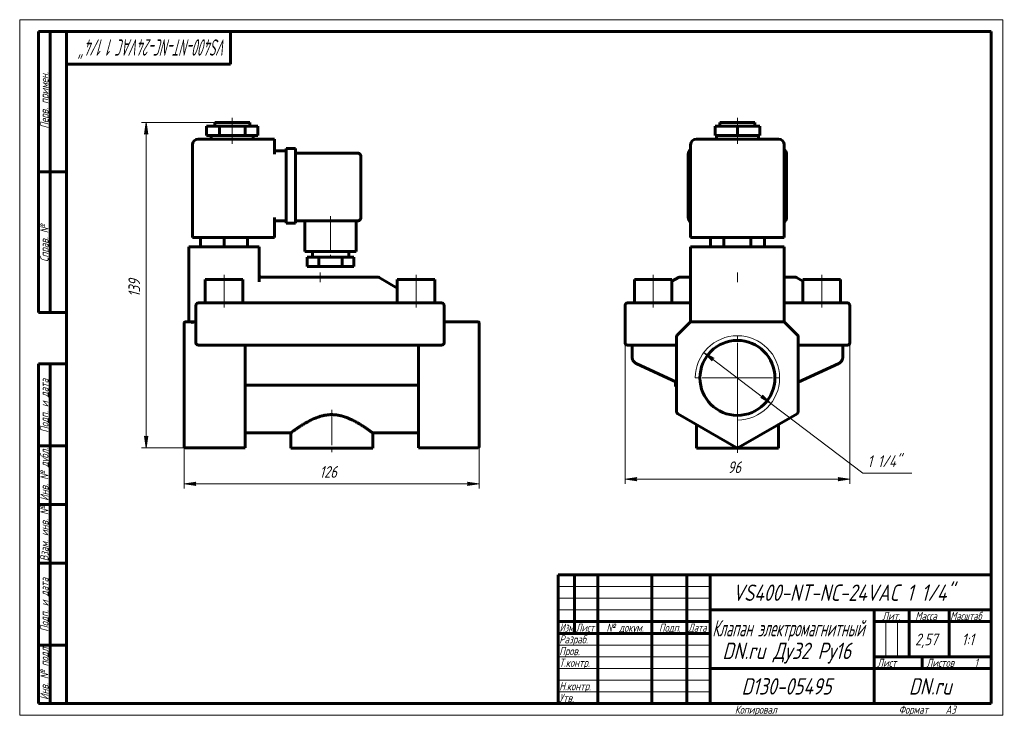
# Model space of a CAD drawing. Header units: millimetres. Extents: x 0 to 421, y 0 to 297.
import ezdxf

# ---------------------------------------------------------------- set-up
doc = ezdxf.new("R2010")
doc.units = ezdxf.units.MM
for name, pattern in [('K5LT_AXLED', [19.5, 15, -1.5, 1.5, -1.5]), ('K5LT_BASIC', [0]), ('K5LT_THIN', [0])]:
    doc.linetypes.add(name, pattern=pattern)
doc.layers.add('Системный слой', color=7, linetype='Continuous')
doc.layers.add('Системный слой (1)', color=251, linetype='Continuous', true_color=0x6c6c6c)
doc.styles.add('KDIMTEXTSTYLE', font='GOST_AU.SHX', dxfattribs={"width": 0.96, "oblique": 15, "height": 5})
doc.styles.add('KTEXTSTYLE', font='GOST_AU.SHX', dxfattribs={"width": 0.96, "height": 5})
doc.dimstyles.new('KDIMSTYLE (1.00)', dxfattribs={"dimtxt": 5, "dimasz": 1, "dimexe": 2, "dimexo": 0, "dimgap": 1, "dimtad": 1, "dimtxsty": 'KDIMTEXTSTYLE', "dimsah": 1, "dimcen": 0, "dimdle": 1, "dimadec": 0, "dimazin": 0, "dimtfac": 0.667, "dimtmove": 0, "dimatfit": 3, "dimfxl": 1, "dimtvp": 1, "dimtolj": 1, "dimtzin": 0, "dimarcsym": 0})

# ---------------------------------------------------------------- blocks, each defined once
blk = doc.blocks.new('U0')
at = {"layer": 'Системный слой (1)', "color": 150, "linetype": 'K5LT_BASIC', "lineweight": 60, "true_color": 0x0080ff}
for p, q in [((331.83, 186.93), (334.6, 185.33)), ((350.6, 176.1), (350.66, 176.07))]:
    blk.add_line(p, q, dxfattribs=at)
blk = doc.blocks.new('U1')
at = {"layer": 'Системный слой (1)', "color": 150, "linetype": 'K5LT_BASIC', "lineweight": 60, "true_color": 0x0080ff}
for p, q in [((281.37, 186.93), (278.6, 185.33)), ((262.6, 176.1), (262.55, 176.07))]:
    blk.add_line(p, q, dxfattribs=at)
blk = doc.blocks.new('U2')
at = {"layer": 'Системный слой (1)', "color": 150, "linetype": 'K5LT_BASIC', "lineweight": 60, "true_color": 0x0080ff}
for p, q in [((286.6, 187.07), (282.05, 187.07)), ((331.33, 187.07), (326.6, 187.07))]:
    blk.add_line(p, q, dxfattribs=at)
blk = doc.blocks.new('U3')
at = {"layer": 'Системный слой (1)', "color": 150, "linetype": 'K5LT_BASIC', "lineweight": 60, "true_color": 0x0080ff}
for q in [(326.6, 168.07), (326.9, 167.77)]:
    blk.add_line((326.6, 168.07), q, dxfattribs=at)
blk = doc.blocks.new('U4')
at = {"layer": 'Системный слой (1)', "color": 150, "linetype": 'K5LT_BASIC', "lineweight": 60, "true_color": 0x0080ff}
for p, q in [((286.4, 167.86), (286.36, 167.82)), ((286.46, 167.92), (286.45, 167.91))]:
    blk.add_line(p, q, dxfattribs=at)
blk = doc.blocks.new('D0')
at = {"layer": 'Системный слой (1)'}
for points in [[(263.1, 100.82), (263.6, 101.48), (258.6, 100.82), (263.6, 100.17)], [(354.6, 100.82), (349.6, 101.48), (350.1, 100.82), (349.6, 100.17)]]:
    blk.add_hatch(color=7, dxfattribs=at).paths.add_polyline_path(points)
at = {"layer": 'Системный слой (1)', "color": 7, "linetype": 'K5LT_THIN', "lineweight": 18}
for p, q in [((354.6, 167.07), (354.6, 98.82)), ((258.6, 163.28), (258.6, 98.82)), ((258.6, 100.82), (263.6, 101.48)), ((263.6, 101.48), (263.1, 100.82)), ((350.1, 100.82), (349.6, 101.48)), ((349.6, 101.48), (354.6, 100.82)), ((263.6, 100.17), (258.6, 100.82)), ((263.1, 100.82), (263.6, 100.17)), ((354.6, 100.82), (349.6, 100.17)), ((349.6, 100.17), (350.1, 100.82))]:
    blk.add_line(p, q, dxfattribs=at)
blk.add_wipeout([(302.45, 101.82), (302.45, 109.21), (310.42, 109.21), (310.42, 101.82)]).dxf.layer = 'Системный слой (1)'
blk.add_line((258.6, 100.82), (354.6, 100.82), dxfattribs=at)
at = {"layer": 'Системный слой (1)', "color": 7, "insert": (302.45, 108.41), "char_height": 5, "attachment_point": 1, "style": 'KTEXTSTYLE'}
blk.add_mtext('\\H5.0;\\W1.000;\\Q15;\\Q15;\\W0.965;96', dxfattribs=at)
blk = doc.blocks.new('KDIMARROW_01')
at = {"layer": 'Системный слой'}
blk.add_hatch(color=0, dxfattribs=at).paths.add_polyline_path([(0, 0), (-5, 0.66), (-4.5, 0), (-5, -0.66)])
at = {"layer": 'Системный слой', "color": 0, "linetype": 'K5LT_THIN', "lineweight": 18}
for p, q in [((-4.5, 0), (-5, 0.66)), ((-5, 0.66), (0, 0)), ((0, 0), (-5, -0.66)), ((-5, -0.66), (-4.5, 0))]:
    blk.add_line(p, q, dxfattribs=at)
at = {"layer": 'Системный слой (1)', "color": 0, "linetype": 'K5LT_THIN', "lineweight": 18}
blk.add_line((70.29, 144.07), (69.29, 144.07), dxfattribs=at)
blk = doc.blocks.new('D1')
at = {"layer": 'Системный слой (1)'}
for points in [[(296.65, 152.45), (292.26, 154.95), (295.85, 151.4), (295.85, 152.23)], [(320.94, 133.18), (317.36, 136.73), (317.36, 135.9), (316.56, 135.68)]]:
    blk.add_hatch(color=7, dxfattribs=at).paths.add_polyline_path(points)
at = {"layer": 'Системный слой (1)', "color": 7, "linetype": 'K5LT_THIN', "lineweight": 18}
for p, q in [((292.26, 154.95), (296.65, 152.45)), ((295.85, 151.4), (292.26, 154.95)), ((292.26, 154.95), (320.94, 133.18)), ((296.65, 152.45), (295.85, 152.23)), ((295.85, 152.23), (295.85, 151.4)), ((316.56, 135.68), (317.36, 135.9)), ((320.94, 133.18), (316.56, 135.68)), ((317.36, 135.9), (317.36, 136.73)), ((317.36, 136.73), (320.94, 133.18))]:
    blk.add_line(p, q, dxfattribs=at)
blk.add_wipeout([(362.17, 104.41), (362.17, 111.79), (378.4, 111.79), (378.4, 104.41)]).dxf.layer = 'Системный слой (1)'
for p, q in [((320.94, 133.18), (360.17, 103.41)), ((360.17, 103.41), (381.07, 103.41))]:
    blk.add_line(p, q, dxfattribs=at)
at = {"layer": 'Системный слой (1)', "color": 7, "insert": (362.17, 111), "char_height": 5, "attachment_point": 1, "style": 'KTEXTSTYLE'}
blk.add_mtext('\\H5.0;\\W1.000;\\Q15;\\Q15;\\W0.965;1 1/4"', dxfattribs=at)
blk = doc.blocks.new('U5')
at = {"layer": 'Системный слой (1)', "color": 30, "linetype": 'K5LT_AXLED', "lineweight": 18, "true_color": 0xff8000}
for q in [(306.6, 162.07), (288.6, 144.07), (324.6, 144.07), (306.6, 126.07)]:
    blk.add_line((306.6, 144.07), q, dxfattribs=at)
blk = doc.blocks.new('U6')
at = {"layer": 'Системный слой (1)', "color": 150, "linetype": 'K5LT_BASIC', "lineweight": 60, "true_color": 0x0080ff}
for p, q in [((102.45, 187.51), (102.29, 188.05)), ((102.87, 187.14), (102.45, 187.51)), ((103.43, 187.06), (102.87, 187.14))]:
    blk.add_line(p, q, dxfattribs=at)
blk = doc.blocks.new('U7')
at = {"layer": 'Системный слой (1)', "color": 150, "linetype": 'K5LT_BASIC', "lineweight": 60, "true_color": 0x0080ff}
for p, q in [((96.29, 120.57), (115.79, 120.57)), ((150.79, 120.57), (170.29, 120.57))]:
    blk.add_line(p, q, dxfattribs=at)
blk = doc.blocks.new('U8')
at = {"layer": 'Системный слой (1)', "color": 150, "linetype": 'K5LT_BASIC', "lineweight": 60, "true_color": 0x0080ff}
for p, q in [((102.29, 188.05), (102.29, 188.02)), ((102.29, 188.02), (102.3, 187.99)), ((102.3, 187.99), (102.3, 187.97))]:
    blk.add_line(p, q, dxfattribs=at)
blk = doc.blocks.new('D2')
at = {"layer": 'Системный слой (1)'}
for points in [[(70.29, 98.82), (75.29, 99.48), (74.79, 98.82), (75.29, 98.17)], [(191.29, 98.17), (196.29, 98.82), (191.29, 99.48), (191.79, 98.82)]]:
    blk.add_hatch(color=7, dxfattribs=at).paths.add_polyline_path(points)
at = {"layer": 'Системный слой (1)', "color": 7, "linetype": 'K5LT_THIN', "lineweight": 18}
for p, q in [((70.29, 129.84), (70.29, 96.82)), ((196.29, 129.65), (196.29, 96.82)), ((70.29, 98.82), (75.29, 99.48)), ((75.29, 98.17), (70.29, 98.82)), ((75.29, 99.48), (74.79, 98.82)), ((74.79, 98.82), (75.29, 98.17)), ((191.79, 98.82), (191.29, 99.48)), ((191.29, 99.48), (196.29, 98.82)), ((196.29, 98.82), (191.29, 98.17)), ((191.29, 98.17), (191.79, 98.82))]:
    blk.add_line(p, q, dxfattribs=at)
blk.add_wipeout([(128.08, 99.82), (128.08, 107.21), (138.09, 107.21), (138.09, 99.82)]).dxf.layer = 'Системный слой (1)'
blk.add_line((70.29, 98.82), (196.29, 98.82), dxfattribs=at)
at = {"layer": 'Системный слой (1)', "color": 7, "insert": (128.08, 106.41), "char_height": 5, "attachment_point": 1, "style": 'KTEXTSTYLE'}
blk.add_mtext('\\H5.0;\\W1.000;\\Q15;\\Q15;\\W0.965;126', dxfattribs=at)
blk = doc.blocks.new('D3')
at = {"layer": 'Системный слой (1)'}
for points in [[(54.69, 248.07), (54.03, 253.07), (53.37, 248.07), (54.03, 248.57)], [(54.03, 114.22), (54.69, 119.22), (54.03, 118.72), (53.37, 119.22)]]:
    blk.add_hatch(color=7, dxfattribs=at).paths.add_polyline_path(points)
at = {"layer": 'Системный слой (1)', "color": 7, "linetype": 'K5LT_THIN', "lineweight": 18}
for p, q in [((83.29, 253.07), (52.03, 253.07)), ((53.37, 248.07), (54.03, 253.07)), ((54.03, 253.07), (54.69, 248.07)), ((54.03, 248.57), (53.37, 248.07)), ((54.69, 248.07), (54.03, 248.57)), ((54.03, 114.22), (53.37, 119.22)), ((53.37, 119.22), (54.03, 118.72)), ((54.03, 118.72), (54.69, 119.22)), ((54.69, 119.22), (54.03, 114.22)), ((73.6, 114.22), (52.03, 114.22))]:
    blk.add_line(p, q, dxfattribs=at)
blk.add_wipeout([(53.03, 178.63), (45.65, 178.63), (45.65, 188.25), (53.03, 188.25)]).dxf.layer = 'Системный слой (1)'
blk.add_line((54.03, 253.07), (54.03, 114.22), dxfattribs=at)
at = {"layer": 'Системный слой (1)', "color": 7, "insert": (46.45, 178.63), "char_height": 5, "attachment_point": 1, "rotation": 90, "style": 'KTEXTSTYLE'}
blk.add_mtext('\\H5.0;\\W1.000;\\Q15;\\Q15;\\W0.965;139', dxfattribs=at)
blk = doc.blocks.new('U9')
at = {"color": 7, "linetype": 'K5LT_THIN', "lineweight": 18}
for p, q in [((0, 0), (0, 297)), ((0, 297), (420, 297)), ((420, 297), (420, 0)), ((230, 55), (295, 55)), ((230, 50), (295, 50)), ((230, 45), (295, 45)), ((369.96, 25), (369.96, 40)), ((374.98, 25), (374.98, 40)), ((230, 30), (295, 30)), ((230, 25), (295, 25)), ((230, 20), (295, 20)), ((230, 15), (295, 15)), ((230, 10), (295, 10)), ((420, 0), (0, 0))]:
    blk.add_line(p, q, dxfattribs=at)
at = {"color": 150, "linetype": 'K5LT_BASIC', "lineweight": 60, "true_color": 0x0080ff}
for p, q in [((8, 172), (8, 292)), ((20, 292), (8, 292)), ((13, 172), (13, 292)), ((20, 5), (20, 292)), ((20, 292), (415, 292)), ((90, 292), (90, 278)), ((415, 292), (415, 5)), ((90, 278), (20, 278)), ((20, 232), (8, 232)), ((20, 172), (8, 172)), ((8, 5), (8, 150)), ((20, 150), (8, 150)), ((13, 5), (13, 150)), ((20, 115), (8, 115)), ((20, 90), (8, 90)), ((20, 65), (8, 65)), ((230, 60), (415, 60)), ((230, 5), (230, 60)), ((237, 35), (237, 60)), ((247, 5), (247, 60)), ((270, 5), (270, 60)), ((285, 5), (285, 60)), ((295, 5), (295, 60)), ((295, 45), (415, 45)), ((365, 5), (365, 45)), ((380, 25), (380, 45)), ((397, 25), (397, 45)), ((230, 40), (295, 40)), ((365, 40), (380, 40)), ((380, 40), (415, 40)), ((230, 35), (295, 35)), ((20, 30), (8, 30)), ((365, 25), (415, 25)), ((385.57, 20), (385.57, 25)), ((295, 20), (365, 20)), ((365, 20), (415, 20)), ((20, 5), (8, 5)), ((415, 5), (20, 5))]:
    blk.add_line(p, q, dxfattribs=at)
at = {"color": 7, "attachment_point": 1, "style": 'KTEXTSTYLE'}
for s, insert, char_height, rotation in [('\\H5.0;\\W1.000;\\Q15;\\Q15;\\W0.630;\\H7.00;VS400-NT-NC-24VAC 1 1/4"', (88.56, 281.64), 7, 180), ('\\H5.0;\\W1.000;\\Q15;\\Q15;\\W0.965;\\H3.50;Перв. примен.', (8.82, 250.52), 3.5, 90), ('\\H5.0;\\W1.000;\\Q15;\\Q15;\\W0.965;\\H3.50;Справ. №', (8.82, 193.63), 3.5, 90), ('\\H5.0;\\W1.000;\\Q15;\\Q15;\\W0.965;\\H3.50;Подп. и дата', (8.82, 120.66), 3.5, 90), ('\\H5.0;\\W1.000;\\Q15;\\Q15;\\W0.965;\\H3.50;Инв. № дубл.', (8.82, 91.57), 3.5, 90), ('\\H5.0;\\W1.000;\\Q15;\\Q15;\\W0.965;\\H3.50;Взам. инв. №', (8.82, 65.8), 3.5, 90), ('\\H5.0;\\W1.000;\\Q15;\\Q15;\\W0.965;\\H3.50;Подп. и дата', (8.82, 35.66), 3.5, 90), ('\\H5.0;\\W1.000;\\Q15;\\Q15;\\W0.965;\\H3.50;Инв. № подл.', (8.82, 6.57), 3.5, 90)]:
    blk.add_mtext(s, dxfattribs=dict(at, insert=insert, char_height=char_height, rotation=rotation))
for s, insert, char_height in [('\\H5.0;\\W1.000;\\Q15;\\Q15;\\W0.965;\\H7.00;VS400-NT-NC-24VAC 1 1/4"', (304.55, 55.86), 7), ('\\H5.0;\\W1.000;\\Q15;\\Q15;\\W0.965;\\H3.50;Лит.', (368.47, 44.18), 3.5), ('\\H5.0;\\W1.000;\\Q15;\\Q15;\\W0.965;\\H3.50;Масса', (382.58, 44.18), 3.5), ('\\H5.0;\\W1.000;\\Q15;\\Q15;\\W0.930;\\H3.50;Масштаб', (397.52, 44.18), 3.5), ('\\H5.0;\\W1.000;\\Q15;\\Q15;\\W0.784;\\H3.50;Изм.', (230.62, 39.18), 3.5), ('\\H5.0;\\W1.000;\\Q15;\\Q15;\\W0.799;\\H3.50;Лист', (237.61, 39.18), 3.5), ('\\H5.0;\\W1.000;\\Q15;\\Q15;\\W0.965;\\H3.50;№ докум.', (250.63, 39.18), 3.5), ('\\H5.0;\\W1.000;\\Q15;\\Q15;\\W0.965;\\H3.50;Подп.', (273.1, 39.18), 3.5), ('\\H5.0;\\W1.000;\\Q15;\\Q15;\\W0.799;\\H3.50;Дата', (285.61, 39.18), 3.5), ('\\H5.0;\\W1.000;\\Q15;\\Q15;\\W0.672;\\H7.00;Клапан электромагнитный', (295.88, 40.69), 7), ('\\H5.0;\\W1.000;\\Q15;\\Q15;\\W0.965;\\H3.50;Разраб.', (230.5, 34.18), 3.5), ('\\H5.0;\\W1.000;\\Q15;\\Q15;\\W0.965;2,57', (382.5, 34.9), 5), ('\\H5.0;\\W1.000;\\Q15;\\Q15;\\W0.965;{\\c16711680;1:1}', (402.44, 34.9), 5), ('\\H5.0;\\W1.000;\\Q15;\\Q15;\\W0.965;\\H7.00;DN.ru Ду32 Ру16', (300.2, 31.02), 7), ('\\H5.0;\\W1.000;\\Q15;\\Q15;\\W0.965;\\H3.50;Пров.', (230.5, 29.18), 3.5), ('\\H5.0;\\W1.000;\\Q15;\\Q15;\\W0.965;\\H3.50;Т.контр.', (230.5, 24.18), 3.5), ('\\H5.0;\\W1.000;\\Q15;\\Q15;\\W0.965;\\H3.50;Лист', (366.32, 24.18), 3.5), ('\\H5.0;\\W1.000;\\Q15;\\Q15;\\W0.965;\\H3.50;Листов', (387.36, 24.18), 3.5), ('\\H5.0;\\W1.000;\\Q15;\\Q15;\\W0.965;\\H3.50;1', (407.91, 24.18), 3.5), ('\\H5.0;\\W1.000;\\Q15;\\Q15;\\W0.965;\\H3.50;Н.контр.', (230.5, 14.18), 3.5), ('\\H5.0;\\W1.000;\\Q15;\\Q15;\\W0.965;\\H7.00;D130-05495', (308.35, 15.86), 7), ('\\H5.0;\\W1.000;\\Q15;\\Q15;\\W0.965;\\H7.00;DN.ru', (379.84, 15.86), 7), ('\\H5.0;\\W1.000;\\Q15;\\Q15;\\W0.965;\\H3.50;Утв.', (230.5, 9.18), 3.5), ('\\H5.0;\\W1.000;\\Q15;\\Q15;\\W0.965;\\H3.50;Копировал', (305.5, 4.18), 3.5), ('\\H5.0;\\W1.000;\\Q15;\\Q15;\\W0.965;\\H3.50;Формат', (375.5, 4.18), 3.5), ('\\H5.0;\\W1.000;\\Q15;\\Q15;\\W0.965;\\H3.50;A3', (395.5, 4.18), 3.5)]:
    blk.add_mtext(s, dxfattribs=dict(at, insert=insert, char_height=char_height))

msp = doc.modelspace()

# ---------------------------------------------------------------- linework, layer by layer
at = {"layer": 'Системный слой (1)', "color": 150, "linetype": 'K5LT_BASIC', "lineweight": 60, "true_color": 0x0080ff}
for p, q in [((83.294, 253.065), (98.294, 253.065)), ((83.294, 251.565), (83.294, 253.065)), ((98.294, 251.565), (98.294, 253.065)), ((299.103, 253.065), (314.103, 253.065)), ((299.103, 251.565), (299.103, 253.065)), ((314.103, 251.565), (314.103, 253.065)), ((79.794, 247.565), (79.794, 251.565)), ((79.794, 251.565), (85.294, 251.565)), ((85.294, 251.565), (96.294, 251.565)), ((85.294, 247.565), (85.294, 251.565)), ((96.294, 247.565), (96.294, 251.565)), ((96.294, 251.565), (101.794, 251.565)), ((101.794, 247.565), (101.794, 251.565)), ((297.076, 247.565), (297.076, 251.565)), ((297.076, 251.565), (306.603, 251.565)), ((306.603, 251.565), (316.129, 251.565)), ((306.603, 247.565), (306.603, 251.565)), ((316.129, 247.565), (316.129, 251.565)), ((108.794, 246.065), (76.294, 246.065)), ((79.794, 247.565), (85.294, 247.565)), ((81.794, 246.065), (81.794, 247.565)), ((85.294, 247.565), (96.294, 247.565)), ((96.294, 247.565), (101.794, 247.565)), ((99.794, 246.065), (99.794, 247.565)), ((108.794, 246.065), (108.794, 243.565)), ((324.103, 246.065), (289.103, 246.065)), ((297.076, 247.565), (306.603, 247.565)), ((297.603, 246.065), (297.603, 247.565)), ((306.603, 247.565), (316.129, 247.565)), ((315.603, 246.065), (315.603, 247.565)), ((73.794, 204.065), (73.794, 243.565)), ((108.794, 239.565), (108.794, 243.565)), ((108.794, 241.065), (113.794, 241.065)), ((113.794, 242.065), (117.794, 242.065)), ((113.794, 239.565), (113.794, 242.065)), ((117.794, 242.065), (117.794, 239.565)), ((117.794, 240.065), (144.294, 240.065)), ((286.603, 204.065), (286.603, 243.565)), ((326.603, 204.065), (326.603, 243.565)), ((113.794, 239.565), (113.794, 212.565)), ((117.794, 239.565), (117.794, 212.565)), ((145.794, 238.565), (145.794, 212.565)), ((285.603, 212.565), (285.603, 239.565)), ((327.603, 239.565), (327.603, 212.565)), ((108.794, 204.065), (108.794, 212.565)), ((108.794, 211.065), (113.794, 211.065)), ((113.794, 210.065), (113.794, 212.565)), ((117.794, 212.565), (117.794, 210.065)), ((117.794, 211.065), (144.294, 211.065)), ((121.794, 211.065), (121.794, 198.065)), ((143.794, 211.065), (143.794, 198.065)), ((113.794, 210.065), (117.794, 210.065)), ((76.294, 204.065), (73.794, 204.065)), ((76.294, 204.065), (108.794, 204.065)), ((77.294, 204.065), (77.294, 200.065)), ((87.294, 204.065), (87.294, 200.065)), ((97.294, 204.065), (97.294, 200.065)), ((289.103, 204.065), (286.603, 204.065)), ((289.103, 204.065), (324.103, 204.065)), ((295.056, 204.065), (295.056, 200.065)), ((300.829, 204.065), (300.829, 200.065)), ((312.376, 204.065), (312.376, 200.065)), ((318.15, 204.065), (318.15, 200.065)), ((326.603, 204.065), (324.103, 204.065)), ((72.294, 200.065), (72.294, 168.065)), ((72.294, 200.065), (74.794, 200.065)), ((99.794, 200.065), (74.794, 200.065)), ((99.794, 200.065), (102.294, 200.065)), ((102.294, 200.065), (102.294, 185.035)), ((143.794, 198.065), (121.794, 198.065)), ((125.044, 198.065), (125.044, 195.565)), ((140.544, 198.065), (140.544, 195.565)), ((286.603, 200.065), (286.603, 168.065)), ((286.603, 200.065), (289.103, 200.065)), ((324.103, 200.065), (289.103, 200.065)), ((324.103, 200.065), (326.603, 200.065)), ((326.603, 200.065), (326.603, 168.065)), ((122.794, 195.565), (122.794, 191.565)), ((127.794, 195.565), (122.794, 195.565)), ((137.794, 195.565), (127.794, 195.565)), ((127.794, 195.565), (127.794, 191.565)), ((137.794, 195.565), (137.794, 191.565)), ((142.794, 195.565), (137.794, 195.565)), ((142.794, 195.565), (142.794, 191.565)), ((127.794, 191.565), (122.794, 191.565)), ((137.794, 191.565), (127.794, 191.565)), ((142.794, 191.565), (137.794, 191.565)), ((79.294, 186.065), (95.294, 186.065)), ((79.294, 176.065), (79.294, 186.065)), ((95.294, 176.065), (95.294, 186.065)), ((153.026, 187.065), (103.561, 187.065)), ((153.526, 186.931), (161.294, 182.446)), ((161.294, 176.065), (161.294, 186.065)), ((161.294, 186.065), (177.294, 186.065)), ((177.294, 176.065), (177.294, 186.065)), ((262.603, 186.065), (278.603, 186.065)), ((262.603, 176.065), (262.603, 186.065)), ((278.603, 176.065), (278.603, 186.065)), ((282.047, 187.065), (281.871, 187.065)), ((334.603, 186.065), (350.603, 186.065)), ((334.603, 176.065), (334.603, 186.065)), ((350.603, 176.065), (350.603, 186.065)), ((286.601, 182.185), (286.603, 182.192)), ((75.294, 175.065), (75.294, 159.065)), ((76.294, 176.065), (78.294, 176.065)), ((178.294, 176.065), (78.294, 176.065)), ((178.294, 176.065), (180.294, 176.065)), ((181.294, 159.065), (181.294, 175.065)), ((258.603, 175.065), (258.603, 159.065)), ((259.603, 176.065), (261.603, 176.065)), ((261.603, 176.065), (286.603, 176.065)), ((326.603, 176.065), (351.603, 176.065)), ((351.603, 176.065), (353.603, 176.065)), ((354.603, 175.065), (354.603, 159.065)), ((70.294, 167.419), (70.294, 167.565)), ((70.294, 162.005), (70.294, 167.419)), ((73.415, 168.065), (70.794, 168.065)), ((74.794, 168.065), (73.415, 168.065)), ((74.794, 168.065), (75.294, 168.065)), ((181.294, 168.065), (195.794, 168.065)), ((196.294, 167.565), (196.294, 167.419)), ((196.294, 162.005), (196.294, 167.419)), ((286.31, 167.772), (280.896, 162.358)), ((286.603, 168.065), (286.31, 167.772)), ((286.603, 168.065), (287.017, 168.065)), ((326.189, 168.065), (287.017, 168.065)), ((326.603, 168.065), (326.189, 168.065)), ((326.747, 167.921), (326.689, 167.979)), ((332.31, 162.358), (326.896, 167.772)), ((70.294, 161.651), (70.294, 162.005)), ((70.294, 129.654), (70.294, 161.651)), ((196.294, 162.005), (196.294, 161.651)), ((196.294, 129.654), (196.294, 161.651)), ((280.603, 161.651), (280.603, 129.654)), ((332.603, 129.654), (332.603, 161.651)), ((78.294, 158.065), (76.294, 158.065)), ((78.294, 158.065), (178.294, 158.065)), ((96.294, 129.654), (96.294, 158.065)), ((170.294, 129.654), (170.294, 158.065)), ((180.294, 158.065), (178.294, 158.065)), ((261.603, 158.065), (259.603, 158.065)), ((261.603, 158.065), (261.603, 152.96)), ((261.603, 158.065), (280.603, 158.065)), ((332.603, 158.065), (351.603, 158.065)), ((353.603, 158.065), (351.603, 158.065)), ((351.603, 158.065), (351.603, 152.96)), ((263.335, 150.241), (263.33, 150.244)), ((280.603, 142.189), (263.335, 150.241)), ((349.871, 150.241), (332.603, 142.189)), ((349.871, 150.241), (349.876, 150.244)), ((97.53, 140.925), (169.057, 140.925)), ((280.103, 142.386), (280.103, 142.422)), ((280.103, 140.386), (280.103, 142.386)), ((280.182, 142.386), (280.103, 142.386)), ((280.603, 140.386), (280.103, 140.386)), ((70.294, 129.221), (70.294, 129.654)), ((70.294, 114.787), (70.294, 129.221)), ((96.294, 129.654), (96.294, 128.788)), ((96.294, 114.354), (96.294, 128.788)), ((170.294, 128.788), (170.294, 129.654)), ((170.294, 114.354), (170.294, 128.788)), ((196.294, 129.654), (196.294, 129.221)), ((196.294, 114.787), (196.294, 129.221)), ((281.103, 128.788), (306.103, 114.354)), ((307.103, 114.354), (332.103, 128.788)), ((289.103, 124.169), (289.103, 114.065)), ((324.103, 124.169), (324.103, 114.065)), ((115.794, 120.565), (115.794, 114.065)), ((150.794, 120.565), (150.794, 114.065)), ((70.294, 114.72), (70.294, 114.787)), ((70.794, 114.22), (96.294, 114.22)), ((96.294, 114.354), (96.294, 114.22)), ((150.794, 114.065), (115.794, 114.065)), ((170.294, 114.22), (170.294, 114.354)), ((170.294, 114.22), (195.794, 114.22)), ((196.294, 114.787), (196.294, 114.72)), ((324.103, 114.065), (289.103, 114.065))]:
    msp.add_line(p, q, dxfattribs=at)
at = {"layer": 'Системный слой (1)', "color": 30, "linetype": 'K5LT_AXLED', "lineweight": 18, "true_color": 0xff8000}
for p, q in [((90.794, 249.565), (90.794, 255.065)), ((306.603, 249.565), (306.603, 255.065)), ((90.794, 244.065), (90.794, 249.565)), ((306.603, 244.065), (306.603, 249.565)), ((132.794, 213.065), (132.794, 193.565)), ((87.294, 174.065), (87.294, 188.065)), ((128.294, 184.931), (128.294, 189.065)), ((169.294, 174.065), (169.294, 188.065)), ((270.603, 174.065), (270.603, 188.065)), ((306.603, 184.931), (306.603, 189.065)), ((342.603, 174.065), (342.603, 188.065))]:
    msp.add_line(p, q, dxfattribs=at)
at = {"layer": 'Системный слой (1)', "color": 150, "linetype": 'K5LT_BASIC', "lineweight": 60, "true_color": 0x0080ff}
msp.add_circle((306.603, 144.065), 16, dxfattribs=at)
for centre, radius, start, end in [((76.294, 243.565), 2.5, 90, 180), ((289.103, 243.565), 2.5, 90, 180), ((324.103, 243.565), 2.5, 0, 90), ((144.294, 238.565), 1.5, 0, 90), ((288.103, 239.565), 2.5, 126.8699, 180), ((325.103, 239.565), 2.5, 0, 53.1301), ((144.294, 212.565), 1.5, 270, 0), ((288.103, 212.565), 2.5, 180, 233.1301), ((325.103, 212.565), 2.5, 306.8699, 0), ((103.561, 186.065), 1, 90, 97.69672), ((153.026, 186.065), 1, 60, 90), ((281.871, 186.065), 1, 90, 120), ((331.335, 186.065), 1, 60, 90), ((76.294, 175.065), 1, 90, 180), ((180.294, 175.065), 1, 0, 90), ((259.603, 175.065), 1, 90, 180), ((353.603, 175.065), 1, 0, 90), ((70.794, 167.565), 0.5, 90, 180), ((195.794, 167.565), 0.5, 0, 90), ((287.017, 167.065), 1, 90, 135), ((326.189, 167.065), 1, 45, 90), ((281.603, 161.651), 1, 135, 180), ((331.603, 161.651), 1, 0, 45), ((76.294, 159.065), 1, 180, 270), ((180.294, 159.065), 1, 270, 0), ((259.603, 159.065), 1, 180, 270), ((353.603, 159.065), 1, 270, 0), ((281.603, 129.654), 1, 180, 240), ((331.603, 129.654), 1, 300, 0), ((70.794, 114.72), 0.5, 180, 270), ((195.794, 114.72), 0.5, 270, 0), ((306.603, 115.22), 1, 240, 300)]:
    msp.add_arc(centre, radius, start, end, dxfattribs=at)
at = {"layer": 'Системный слой (1)', "color": 7, "linetype": 'K5LT_THIN', "lineweight": 18}
msp.add_arc((306.603, 144.065), 18, 270, 180, dxfattribs=at)
at = {"layer": 'Системный слой (1)', "color": 150, "linetype": 'K5LT_BASIC', "lineweight": 60, "true_color": 0x0080ff}
for centre, start_param, end_param in [((285.603, 182.215), 6.2827836, 6.2831853), ((327.603, 182.215), 3.1415927, 3.1419999)]:
    msp.add_ellipse(centre, major_axis=(1, 0), ratio=0.906831, start_param=start_param, end_param=end_param, dxfattribs=at)
for points, knots in [([(286.601, 182.185), (286.601, 182.186), (286.601, 182.186), (286.601, 182.188), (286.601, 182.19), (286.602, 182.193), (286.602, 182.195), (286.602, 182.2), (286.602, 182.202), (286.603, 182.208), (286.603, 182.211), (286.603, 182.214)], [0, 0, 0, 0, 0.4, 0.4, 0.8, 0.8, 1.2, 1.2, 1.6, 1.6, 2, 2, 2, 2]), ([(326.605, 182.184), (326.605, 182.185), (326.605, 182.185), (326.604, 182.188), (326.604, 182.189), (326.604, 182.192), (326.604, 182.195), (326.603, 182.199), (326.603, 182.202), (326.603, 182.208), (326.603, 182.211), (326.603, 182.214)], [0, 0, 0, 0, 0.4, 0.4, 0.8, 0.8, 1.2, 1.2, 1.6, 1.6, 2, 2, 2, 2]), ([(74.794, 168.065), (74.726, 168.065), (74.593, 167.969), (74.388, 167.916), (74.189, 167.86), (73.993, 167.82), (73.797, 167.792), (73.605, 167.776), (73.478, 167.772), (73.415, 167.772)], [0, 0, 0, 0, 0.1940726, 0.3623054, 0.5074538, 0.6457869, 0.7773047, 0.8921854, 1, 1, 1, 1]), ([(263.335, 150.241), (263.333, 150.242), (263.331, 150.243), (263.319, 150.249), (263.31, 150.253), (263.286, 150.265), (263.273, 150.271), (263.232, 150.291), (263.206, 150.305), (263.126, 150.348), (263.074, 150.378), (262.921, 150.473), (262.823, 150.542), (262.624, 150.701), (262.524, 150.793), (262.337, 150.99), (262.249, 151.095), (262.089, 151.317), (262.016, 151.434), (261.888, 151.677), (261.832, 151.803), (261.738, 152.06), (261.7, 152.191), (261.642, 152.456), (261.623, 152.59), (261.606, 152.8), (261.603, 152.876), (261.603, 152.954), (261.603, 152.958), (261.603, 152.961)], [0.0090535, 0.0090535, 0.0090535, 0.0090535, 0.0452674, 0.0452674, 0.2376366, 0.2376366, 0.5024337, 0.5024337, 1.0320278, 1.0320278, 2.0912161, 2.0912161, 4.2005391, 4.2005391, 6.5835834, 6.5835834, 8.9914359, 8.9914359, 11.4111822, 11.4111822, 13.8294964, 13.8294964, 16.2329227, 16.2329227, 18.609503, 18.609503, 19.9434946, 19.9434946, 19.9995332, 19.9995332, 19.9995332, 19.9995332]), ([(349.871, 150.241), (349.872, 150.242), (349.874, 150.243), (349.886, 150.249), (349.896, 150.253), (349.919, 150.265), (349.933, 150.271), (349.973, 150.291), (350, 150.305), (350.079, 150.348), (350.131, 150.378), (350.284, 150.473), (350.382, 150.542), (350.581, 150.701), (350.681, 150.793), (350.869, 150.99), (350.956, 151.095), (351.117, 151.317), (351.189, 151.434), (351.318, 151.677), (351.374, 151.803), (351.468, 152.06), (351.506, 152.191), (351.563, 152.456), (351.583, 152.59), (351.599, 152.8), (351.603, 152.876), (351.603, 152.954), (351.603, 152.958), (351.603, 152.961)], [0.0090535, 0.0090535, 0.0090535, 0.0090535, 0.0452674, 0.0452674, 0.2376366, 0.2376366, 0.5024337, 0.5024337, 1.0320278, 1.0320278, 2.0912161, 2.0912161, 4.2005391, 4.2005391, 6.5835834, 6.5835834, 8.9914359, 8.9914359, 11.4111822, 11.4111822, 13.8294964, 13.8294964, 16.2329227, 16.2329227, 18.609503, 18.609503, 19.9434946, 19.9434946, 19.9995332, 19.9995332, 19.9995332, 19.9995332]), ([(97.53, 140.925), (97.502, 140.925), (97.447, 140.926), (97.365, 140.929), (97.283, 140.934), (97.2, 140.942), (97.118, 140.951), (97.037, 140.963), (96.957, 140.977), (96.877, 140.993), (96.799, 141.012), (96.722, 141.032), (96.646, 141.055), (96.572, 141.079), (96.5, 141.106), (96.43, 141.134), (96.361, 141.163), (96.316, 141.185), (96.294, 141.196)], [0, 0, 0, 0, 0.0635051, 0.1273987, 0.1916754, 0.2563489, 0.3212871, 0.3861226, 0.4507689, 0.5149045, 0.5787617, 0.6416584, 0.7038202, 0.7647723, 0.8250812, 0.8841984, 0.9425438, 1, 1, 1, 1]), ([(169.057, 140.925), (169.085, 140.925), (169.14, 140.926), (169.222, 140.929), (169.305, 140.934), (169.387, 140.942), (169.469, 140.951), (169.55, 140.963), (169.63, 140.977), (169.71, 140.993), (169.788, 141.012), (169.866, 141.032), (169.941, 141.055), (170.015, 141.079), (170.087, 141.106), (170.157, 141.134), (170.226, 141.163), (170.271, 141.185), (170.294, 141.196)], [0, 0, 0, 0, 0.0635051, 0.1273987, 0.1916754, 0.2563489, 0.3212871, 0.3861226, 0.4507689, 0.5149045, 0.5787617, 0.6416584, 0.7038202, 0.7647723, 0.8250812, 0.8841984, 0.9425438, 1, 1, 1, 1]), ([(150.794, 120.565), (150.793, 120.565), (150.756, 120.593), (150.61, 120.701), (150.42, 120.843), (150.19, 121.011), (149.908, 121.217), (149.601, 121.439), (149.283, 121.668), (148.961, 121.897), (148.605, 122.146), (148.214, 122.418), (147.787, 122.71), (147.266, 123.061), (146.643, 123.471), (145.91, 123.939), (145.202, 124.375), (144.54, 124.768), (143.884, 125.143), (143.159, 125.54), (142.361, 125.953), (141.618, 126.312), (140.939, 126.619), (140.335, 126.876), (139.734, 127.113), (139.077, 127.353), (138.347, 127.593), (137.534, 127.824), (136.761, 128.008), (136.035, 128.147), (135.365, 128.249), (134.688, 128.324), (134.014, 128.369), (133.549, 128.38), (133.113, 128.381), (132.686, 128.373), (132.072, 128.337), (131.387, 128.271), (130.646, 128.166), (129.851, 128.014), (129.129, 127.842), (128.475, 127.661), (127.817, 127.457), (127.094, 127.205), (126.307, 126.9), (125.504, 126.558), (124.689, 126.18), (123.866, 125.77), (123.126, 125.376), (122.471, 125.011), (121.844, 124.649), (121.189, 124.255), (120.512, 123.834), (119.867, 123.421), (119.257, 123.019), (118.685, 122.633), (118.155, 122.268), (117.669, 121.927), (117.228, 121.613), (116.867, 121.354), (116.578, 121.144), (116.324, 120.958), (116.098, 120.791), (115.922, 120.661), (115.819, 120.584), (115.794, 120.566), (115.794, 120.565), (115.794, 120.565)], [0, 0, 0, 0, 0.01276234, 0.02340085, 0.03191441, 0.04049573, 0.04914421, 0.05786168, 0.06456299, 0.07137586, 0.07838019, 0.08546495, 0.09278394, 0.10025692, 0.1105814, 0.12090453, 0.13122397, 0.13869015, 0.14600172, 0.15517845, 0.16415014, 0.17291572, 0.17930182, 0.18553709, 0.19149235, 0.19731823, 0.20484649, 0.21243383, 0.22007753, 0.22599203, 0.23195045, 0.23790076, 0.24380073, 0.24953727, 0.24999777, 0.25516403, 0.26062623, 0.26603092, 0.27312826, 0.28025237, 0.28740455, 0.2929061, 0.2984807, 0.30607742, 0.31390897, 0.32197308, 0.33077535, 0.33983607, 0.3491539, 0.35619902, 0.36316629, 0.37227572, 0.38139214, 0.39051502, 0.39976992, 0.40902704, 0.41828514, 0.42758558, 0.43699025, 0.44649638, 0.45378628, 0.4611455, 0.47106026, 0.48081764, 0.49041819, 0.49936276, 0.49999343, 0.49999343, 0.49999343, 0.49999343])]:
    msp.add_open_spline(points, degree=3, knots=knots, dxfattribs=at)

# ---------------------------------------------------------------- block references
at = {"layer": 'Системный слой (1)'}
for name in ['U6', 'U8', 'U1', 'U2', 'U0', 'U4', 'U3', 'U7']:
    msp.add_blockref(name, (0, 0), dxfattribs=at)

# ---------------------------------------------------------------- next in the draw order: dimensions: what is measured, and where the dimension line sits
at = {"layer": 'Системный слой (1)', "color": 7}
for base, p1, p2, text, picture, middle in [((258.603, 100.823), (354.603, 167.065), (258.603, 163.276), '\\H5.0;\\W0.965;\\Q15;\\H5.0;\\W0.965;\\Q15;\\Q15;96', 'D0', (306.603, 100.823)), ((70.294, 98.823), (196.294, 129.654), (70.294, 129.839), '\\H5.0;\\W0.965;\\Q15;\\H5.0;\\W0.965;\\Q15;\\Q15;126', 'D2', (133.294, 98.823))]:
    dim = msp.add_linear_dim(base=base, p1=p1, p2=p2, text=text, dimstyle='KDIMSTYLE (1.00)', override={"dimexo": 0, "dimblk1": 'KDIMARROW_01', "dimblk2": 'KDIMARROW_01', "dimse1": 0, "dimse2": 0, "dimclrt": 7, "dimtolj": 1}, dxfattribs=at)
    dim.commit()
    dim.dimension.update_dxf_attribs({"geometry": picture, "text_midpoint": middle, "dimtype": 160})

# ---------------------------------------------------------------- next in the draw order: linework, layer by layer
at = {"layer": 'Системный слой (1)', "color": 30, "linetype": 'K5LT_AXLED', "lineweight": 18, "true_color": 0xff8000}
msp.add_line((133.294, 130.381), (133.294, 112.065), dxfattribs=at)

# ---------------------------------------------------------------- next in the draw order: dimensions: what is measured, and where the dimension line sits
at = {"layer": 'Системный слой (1)', "color": 7}
dim = msp.add_linear_dim(base=(54.033, 253.065), p1=(73.595, 114.22), p2=(83.294, 253.065), angle=90, text='\\H5.0;\\W0.965;\\Q15;\\H5.0;\\W0.965;\\Q15;\\Q15;139', dimstyle='KDIMSTYLE (1.00)', override={"dimexo": 0, "dimblk1": 'KDIMARROW_01', "dimblk2": 'KDIMARROW_01', "dimse1": 0, "dimse2": 0, "dimclrt": 7, "dimtolj": 1}, dxfattribs=at)
dim.commit()
dim.dimension.update_dxf_attribs({"geometry": 'D3', "text_midpoint": (54.033, 183.643), "dimtype": 160})
dim = msp.add_diameter_dim_2p(p1=(292.264, 154.947), p2=(320.941, 133.184), text='\\H5.0;\\W0.965;\\Q15;\\H5.0;\\W0.965;\\Q15;\\Q15;1 1/4"', dimstyle='KDIMSTYLE (1.00)', override={"dimtih": 1, "dimtoh": 1, "dimblk1": 'KDIMARROW_01', "dimblk2": 'KDIMARROW_01', "dimclrt": 7, "dimtmove": 1, "dimatfit": 2, "dimtolj": 1}, dxfattribs=at)
dim.commit()
dim.dimension.update_dxf_attribs({"geometry": 'D1', "text_midpoint": (362.172, 103.411), "dimtype": 163})

# ---------------------------------------------------------------- next in the draw order: linework, layer by layer
at = {"layer": 'Системный слой (1)', "color": 30, "linetype": 'K5LT_AXLED', "lineweight": 18, "true_color": 0xff8000}
msp.add_line((306.603, 112.065), (306.603, 130.381), dxfattribs=at)

# ---------------------------------------------------------------- next in the draw order: block references
msp.add_blockref('U9', (0, 0))
at = {"layer": 'Системный слой (1)'}
msp.add_blockref('U5', (0, 0), dxfattribs=at)

doc.saveas('drawing.dxf')
